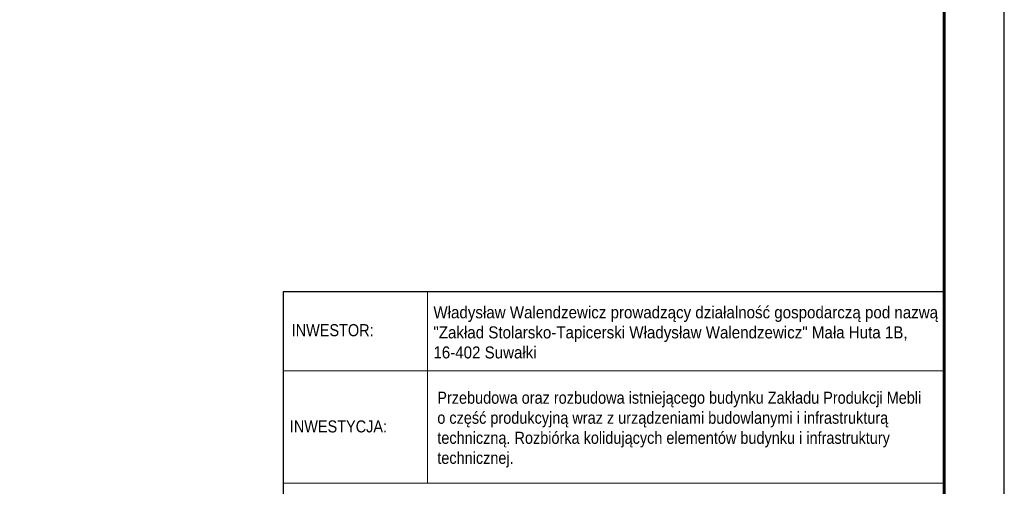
# Model space of a CAD drawing. Header units: millimetres. Extents: x -122 to 731, y 8645 to 9314.
# Tile 29 of 40: x 561 to 725, y 8738 to 8816. Entities that reach past the tile are written whole.
import ezdxf
from ezdxf.enums import TextEntityAlignment as Align

# ---------------------------------------------------------------- set-up
doc = ezdxf.new("R2010")
doc.units = ezdxf.units.MM
doc.header["$LTSCALE"] = 10
for name, color, linetype, lineweight in [('--- widok', 7, 'Continuous', 13), ('_RAMKA', 7, 'Continuous', 35), ('_Tabelka', 7, 'Continuous', 25), ('PS_DIM', 4, 'Continuous', 13)]:
    doc.layers.add(name, color=color, linetype=linetype, lineweight=lineweight)
doc.layers.add('_FORMATKA', color=8, linetype='Continuous', plot=False)
doc.styles.add('gil', font='txt', dxfattribs={"width": 0.9})

# ---------------------------------------------------------------- blocks, each defined once
blk = doc.blocks.new('*U19')
at = {"layer": '_FORMATKA', "lineweight": -3}
blk.add_lwpolyline([(-841, 0), (0, 0), (0, 594), (-841, 594)], close=True, dxfattribs=at)
at = {"layer": '_RAMKA', "lineweight": -3, "const_width": 0.5}
blk.add_lwpolyline([(-811, 10), (-10, 10), (-10, 584), (-811, 584)], close=True, dxfattribs=at)
blk = doc.blocks.new('tabela_rys')
at = {"layer": '_Tabelka', "color": 251, "lineweight": 15}
for p, q in [((45.62, 123.55), (45.62, 91.73)), ((21.62, 110.45), (131.62, 110.45)), ((21.62, 91.73), (131.62, 91.73)), ((21.62, 91.73), (131.62, 91.73)), ((21.62, 91.73), (131.62, 91.73))]:
    blk.add_line(p, q, dxfattribs=at)
at = {"layer": '_Tabelka', "color": 251, "lineweight": 30}
blk.add_lwpolyline([(131.62, 123.55), (21.62, 123.55), (21.62, 7.77), (131.62, 7.77)], close=True, dxfattribs=at)
at = {"layer": '--- widok', "ltscale": 0.5, "insert": (47.25, 106.96, 0.43), "char_height": 2, "width": 80.3878, "attachment_point": 1, "style": 'gil'}
blk.add_mtext('{\\C0;Przebudowa oraz rozbudowa istniejącego budynku Zakładu Produkcji Mebli o część produkcyjną wraz z urządzeniami budowlanymi i infrastrukturą techniczną. Rozbiórka kolidujących elementów budynku i infrastruktury technicznej.}', dxfattribs=at)
at = {"layer": '_Tabelka', "color": 12, "style": 'gil', "width": 0.9}
for s, p in [('INWESTOR:', (29.83, 117.19)), ('INWESTYCJA:', (30.79, 101.19))]:
    blk.add_text(s, height=2, dxfattribs=at).set_placement(p, align=Align.MIDDLE)
at = {"layer": '_Tabelka', "color": 7, "insert": (46.6, 116.81), "char_height": 2, "attachment_point": 4, "style": 'gil'}
blk.add_mtext_dynamic_manual_height_columns('{\\fArial|b0|i0|c0|p34;\\C256;W\\fArial|b0|i0|c238|p34;ł\\fArial|b0|i0|c0|p34;ad\\fArial|b0|i0|c238|p34;ysł\\fArial|b0|i0|c0|p34;aw Wa\\fArial|b0|i0|c238|p34;le\\fArial|b0|i0|c0|p34;nd\\fArial|b0|i0|c238|p34;ze\\fArial|b0|i0|c0|p34;w\\fArial|b0|i0|c238|p34;i\\fArial|b0|i0|c0|p34;c\\fArial|b0|i0|c238|p34;z\\fArial|b0|i0|c0|p34;\\~\\fArial|b0|i0|c238|p34;pr\\fArial|b0|i0|c0|p34;owad\\fArial|b0|i0|c238|p34;zą\\fArial|b0|i0|c0|p34;c\\fArial|b0|i0|c238|p34;y\\fArial|b0|i0|c0|p34; d\\fArial|b0|i0|c238|p34;zi\\fArial|b0|i0|c0|p34;a\\fArial|b0|i0|c238|p34;ł\\fArial|b0|i0|c0|p34;a\\fArial|b0|i0|c238|p34;l\\fArial|b0|i0|c0|p34;no\\fArial|b0|i0|c238|p34;ść\\fArial|b0|i0|c0|p34; \\fArial|b0|i0|c238|p34;g\\fArial|b0|i0|c0|p34;o\\fArial|b0|i0|c238|p34;sp\\fArial|b0|i0|c0|p34;oda\\fArial|b0|i0|c238|p34;r\\fArial|b0|i0|c0|p34;c\\fArial|b0|i0|c238|p34;zą\\fArial|b0|i0|c0|p34; \\fArial|b0|i0|c238|p34;p\\fArial|b0|i0|c0|p34;od na\\fArial|b0|i0|c238|p34;z\\fArial|b0|i0|c0|p34;w\\fArial|b0|i0|c238|p34;ą\\fArial|b0|i0|c0|p34; \\fArial|b0|i0|c238|p34;"Z\\fArial|b0|i0|c0|p34;a\\fArial|b0|i0|c238|p34;kł\\fArial|b0|i0|c0|p34;ad \\fArial|b0|i0|c238|p34;St\\fArial|b0|i0|c0|p34;o\\fArial|b0|i0|c238|p34;l\\fArial|b0|i0|c0|p34;a\\fArial|b0|i0|c238|p34;rsk\\fArial|b0|i0|c0|p34;o-\\fArial|b0|i0|c238|p34;T\\fArial|b0|i0|c0|p34;a\\fArial|b0|i0|c238|p34;pi\\fArial|b0|i0|c0|p34;c\\fArial|b0|i0|c238|p34;erski\\fArial|b0|i0|c0|p34; W\\fArial|b0|i0|c238|p34;ł\\fArial|b0|i0|c0|p34;ad\\fArial|b0|i0|c238|p34;ysł\\fArial|b0|i0|c0|p34;aw Wa\\fArial|b0|i0|c238|p34;le\\fArial|b0|i0|c0|p34;nd\\fArial|b0|i0|c238|p34;ze\\fArial|b0|i0|c0|p34;w\\fArial|b0|i0|c238|p34;i\\fArial|b0|i0|c0|p34;c\\fArial|b0|i0|c238|p34;z"\\fArial|b0|i0|c0|p34; \\fArial|b0|i0|c238|p34;M\\fArial|b0|i0|c0|p34;a\\fArial|b0|i0|c238|p34;ł\\fArial|b0|i0|c0|p34;a \\fArial|b0|i0|c238|p34;Hut\\fArial|b0|i0|c0|p34;a \\fArial|b0|i0|c238|p34;1\\fArial|b0|i0|c0|p34;B\\fArial|b0|i0|c238|p34;, \\P16-402 Suwałki}', width=87.5522, gutter_width=12.5, heights=[51.49], dxfattribs=at)
at = {"layer": '_Tabelka', "color": 7, "style": 'gil', "width": 0.9}
for p in [(47.79, 34.83), (47.79, 30.29), (47.79, 26.06)]:
    blk.add_attdef('NAZWA_RYS:', text='', height=2.5, dxfattribs=at).set_placement(p, align=Align.MIDDLE_LEFT)
blk.add_attdef('FORMAT', text='', height=2.5, dxfattribs=at).set_placement((33.12, 15.91), align=Align.MIDDLE)
at = {"layer": '_Tabelka', "color": 7, "style": 'gil', "width": 0.9, "flags": 8}
for tag, p in [('DATA', (61.11, 15.91)), ('SKALA', (87.85, 15.91)), ('NR_RYSUNKU', (117.18, 15.91))]:
    blk.add_attdef(tag, text='', height=2.5, dxfattribs=at).set_placement(p, align=Align.MIDDLE)

msp = doc.modelspace()

# ---------------------------------------------------------------- block references
at = {"layer": 'PS_DIM'}
msp.add_blockref('*U19', (724.64, 8644.76), dxfattribs=at)
at = {"layer": 'PS_DIM', "color": 7}
msp.add_blockref('tabela_rys', (583.02, 8646.99), dxfattribs=at)

doc.saveas('drawing.dxf')
